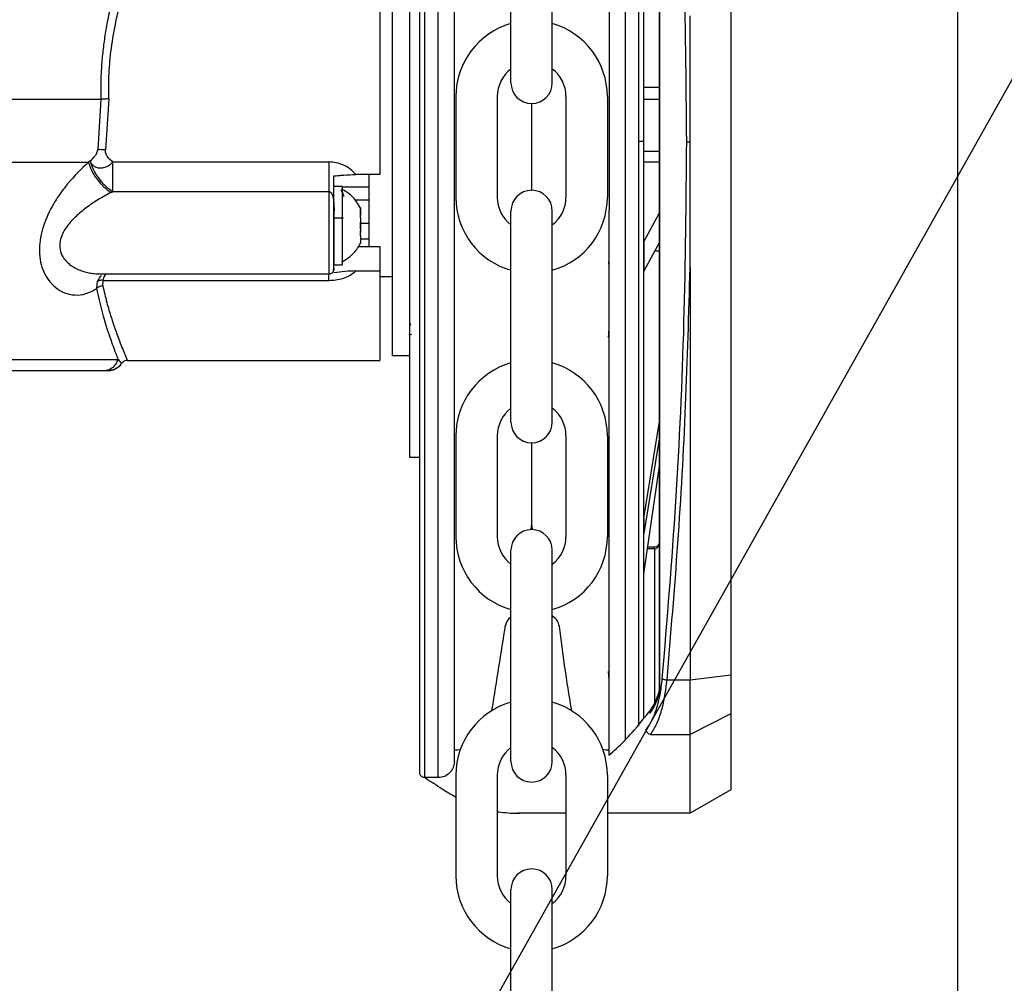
# Model space of a CAD drawing. Header units: inches. Extents: x 170 to 312, y 215 to 248.
# Tile 85 of 177: x 176.712 to 176.95, y 242.872 to 243.105. Entities that reach past the tile are written whole.
import ezdxf

# ---------------------------------------------------------------- set-up
doc = ezdxf.new("R2010")
doc.units = ezdxf.units.IN
doc.header["$LTSCALE"] = 0.25
doc.header["$MEASUREMENT"] = 0
doc.layers.add('ANNOTATIONS', color=1, linetype='Continuous')
doc.layers.add('STANDARD MOTOR LH', color=7, linetype='Continuous')
doc.styles.add('ROMANS', font='Romans', dxfattribs={"height": 0.09375})
doc.styles.get("Standard").update_dxf_attribs({"font": 'romans.shx'})
doc.dimstyles.get("Standard").update_dxf_attribs({"dimscale": 60, "dimtxt": 0.0833, "dimasz": 0.0833, "dimexe": 0.0833, "dimexo": 0.04, "dimgap": 0.09, "dimtad": 0, "dimtih": 1, "dimtoh": 1, "dimdec": 4, "dimzin": 1, "dimdsep": 46, "dimlunit": 4, "dimtxsty": 'Standard', "dimcen": 0.09, "dimclrt": 150, "dimadec": 4, "dimazin": 2, "dimtfac": 1, "dimtdec": 0, "dimtofl": 0, "dimtmove": 0, "dimatfit": 3, "dimfxl": 1, "dimtolj": 1, "dimtzin": 0, "dimlwd": -1, "dimlwe": -1, "dimarcsym": 1})

msp = doc.modelspace()

# ---------------------------------------------------------------- linework, layer by layer
at = {"layer": 'STANDARD MOTOR LH'}
for p, q in [((176.9385740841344, 243.3846744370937), (176.9385740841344, 240.1034244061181)), ((176.8097057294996, 243.0754928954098), (176.809708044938, 243.2292845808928)), ((176.8129045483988, 243.075492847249), (176.8129068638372, 243.2292845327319)), ((176.8581823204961, 243.2203908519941), (176.8581801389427, 243.0754921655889)), ((176.8613810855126, 243.2168118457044), (176.8613789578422, 243.0754921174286)), ((176.8664704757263, 242.9435799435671), (176.8664744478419, 243.2074062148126)), ((176.8665682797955, 242.9435799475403), (176.8665722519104, 243.2074062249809)), ((176.883698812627, 243.204439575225), (176.8836949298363, 242.9465461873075)), ((176.8305205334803, 243.0897344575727), (176.8305205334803, 243.1407706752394)), ((176.8405324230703, 243.0897344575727), (176.8405324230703, 243.1407706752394)), ((176.8664726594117, 243.088619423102), (176.8626094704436, 243.0886194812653)), ((176.8172120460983, 243.0864378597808), (176.8172120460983, 243.0620186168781)), ((176.8272239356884, 243.0864378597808), (176.8272239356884, 243.0620186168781)), ((176.8438290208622, 243.0864378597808), (176.8438290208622, 243.0620186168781)), ((176.8538409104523, 243.0864378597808), (176.8538409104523, 243.0620186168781)), ((176.7313208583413, 243.0857501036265), (176.7306049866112, 243.0736062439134)), ((176.733242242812, 243.0858246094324), (176.7324783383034, 243.0735405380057)), ((176.8355264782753, 243.0847285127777), (176.8355264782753, 243.0637279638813)), ((176.8664726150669, 243.0856740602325), (176.8626094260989, 243.0856741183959)), ((176.809703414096, 242.9217058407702), (176.8097057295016, 243.0754928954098)), ((176.8129022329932, 242.9217057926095), (176.8129045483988, 243.075492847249)), ((176.8581801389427, 243.0754921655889), (176.8581779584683, 242.9306667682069)), ((176.8613789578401, 243.0754921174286), (176.8613768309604, 242.9342263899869)), ((176.8626092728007, 243.0754921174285), (176.8613789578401, 243.0754921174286)), ((176.8626092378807, 243.0731727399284), (176.8664724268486, 243.073172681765)), ((176.7287856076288, 243.0708507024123), (176.728388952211, 243.0705427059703)), ((176.7342382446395, 243.0705737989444), (176.7864961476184, 243.0705737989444)), ((176.8626091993, 243.0706102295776), (176.866472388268, 243.0706101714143)), ((176.7987992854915, 243.0675536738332), (176.793024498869, 243.0675542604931)), ((176.7337995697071, 243.0632035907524), (176.7342383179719, 243.0634259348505)), ((176.7342383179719, 243.0634259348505), (176.7864961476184, 243.0634253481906)), ((176.789694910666, 243.0646684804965), (176.7877265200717, 243.0646684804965)), ((176.789694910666, 243.0646684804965), (176.789694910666, 243.0457211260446)), ((176.7961663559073, 243.064469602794), (176.789694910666, 243.0644701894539)), ((176.7961663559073, 243.0613732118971), (176.7927231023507, 243.0613732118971)), ((176.7877263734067, 243.0585455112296), (176.7877263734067, 243.0457211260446)), ((176.789694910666, 243.0587743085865), (176.7897719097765, 243.0587743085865)), ((176.7941240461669, 243.057725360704), (176.7941240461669, 243.0594624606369)), ((176.7941240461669, 243.0576449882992), (176.7941240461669, 243.0576590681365)), ((176.8305205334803, 243.0076858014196), (176.8305205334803, 243.0587220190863)), ((176.8405324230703, 243.0076858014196), (176.8405324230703, 243.0587220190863)), ((176.8626807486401, 243.0513021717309), (176.8664722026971, 243.058284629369)), ((176.7877263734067, 243.0570407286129), (176.7900147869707, 243.0570407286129)), ((176.7940753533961, 243.0575945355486), (176.7941240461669, 243.0575945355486)), ((176.7941240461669, 243.0569486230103), (176.7941240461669, 243.0564869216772)), ((176.7941240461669, 243.0544353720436), (176.7941240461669, 243.0559536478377)), ((176.7961663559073, 243.0556984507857), (176.7941240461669, 243.0556984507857)), ((176.7941240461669, 243.0529200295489), (176.7940608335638, 243.0529200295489)), ((176.7941240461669, 243.0534403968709), (176.7941240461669, 243.0539026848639)), ((176.7941240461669, 243.0529200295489), (176.7941240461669, 243.0509271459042)), ((176.7941240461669, 243.0527950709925), (176.7940784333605, 243.0527950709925)), ((176.7941240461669, 243.0520077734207), (176.7961663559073, 243.0520077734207)), ((176.8626807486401, 243.0513021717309), (176.862680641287, 243.0441718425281)), ((176.8664720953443, 243.0511543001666), (176.862680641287, 243.0441718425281)), ((176.7936120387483, 243.0501680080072), (176.7987991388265, 243.0501680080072)), ((176.8653398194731, 243.049069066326), (176.8664720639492, 243.0490690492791)), ((176.7877263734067, 243.0457211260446), (176.789694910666, 243.0457211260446)), ((176.731203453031, 243.0435070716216), (176.7864960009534, 243.0435070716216)), ((176.7875694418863, 243.044476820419), (176.7876389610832, 243.044689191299)), ((176.7876389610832, 243.044689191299), (176.7877263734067, 243.0449555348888)), ((176.793024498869, 243.0442398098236), (176.7987991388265, 243.0442398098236)), ((176.8738538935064, 243.0450699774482), (176.8738523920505, 242.9453439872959)), ((176.7303573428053, 243.0399765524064), (176.7305570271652, 243.0417183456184)), ((176.7317884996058, 243.0406881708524), (176.731864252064, 243.0419459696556)), ((176.731864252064, 243.0419459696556), (176.7864960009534, 243.0419453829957)), ((176.7987991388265, 243.0428916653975), (176.8018257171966, 243.0428916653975)), ((176.8060087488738, 243.0317867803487), (176.8061957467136, 243.031100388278)), ((176.8060087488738, 243.028742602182), (176.8060087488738, 243.0289684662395)), ((176.8065351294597, 243.028742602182), (176.8060087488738, 243.0289684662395)), ((176.806013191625, 243.0287420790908), (176.806013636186, 242.9992145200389)), ((176.7355441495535, 243.0228519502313), (176.7363492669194, 243.0218434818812)), ((176.7377702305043, 243.0225920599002), (176.7987989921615, 243.0225914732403)), ((176.8018255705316, 243.0238216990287), (176.8060087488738, 243.0238216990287)), ((176.7318450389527, 243.0201316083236), (176.7330083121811, 243.0201316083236)), ((176.7324118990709, 243.0201750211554), (176.7330843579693, 243.0201310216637)), ((176.7330072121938, 243.020166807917), (176.7337219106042, 243.0201955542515)), ((176.7331014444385, 243.0201316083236), (176.733016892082, 243.0201316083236)), ((176.8626797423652, 242.9844661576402), (176.8664714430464, 243.0078289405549)), ((176.8060135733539, 243.0033888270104), (176.8060136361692, 242.9992167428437)), ((176.8172120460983, 243.0043892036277), (176.8172120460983, 242.979969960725)), ((176.8272239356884, 243.0043892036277), (176.8272239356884, 242.979969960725)), ((176.8438290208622, 243.0043892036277), (176.8438290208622, 242.979969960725)), ((176.8538409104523, 243.0043892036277), (176.8538409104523, 242.979969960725)), ((176.8664713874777, 243.0041380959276), (176.8626796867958, 242.9807753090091)), ((176.8355264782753, 243.0026798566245), (176.8355264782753, 242.9827688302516)), ((176.806013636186, 242.9992145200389), (176.8084742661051, 242.9992145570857)), ((176.8626795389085, 242.9709532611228), (176.8664712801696, 242.9970107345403)), ((176.8626797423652, 242.9844661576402), (176.8626796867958, 242.9807753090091)), ((176.8305205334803, 242.9256371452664), (176.8305205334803, 242.9766733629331)), ((176.8405324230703, 242.9256371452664), (176.8405324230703, 242.9766733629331)), ((176.8652406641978, 242.9770193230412), (176.8635622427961, 242.9770193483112)), ((176.8636293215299, 242.9774803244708), (176.8652406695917, 242.9774803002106)), ((176.865240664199, 242.9770193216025), (176.8652400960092, 242.9392800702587)), ((176.8652406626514, 242.9770193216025), (176.865240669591, 242.9774802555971)), ((176.8301903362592, 242.9603109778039), (176.8305281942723, 242.9606117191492)), ((176.8405324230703, 242.9609043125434), (176.8411579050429, 242.9603475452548)), ((176.8291703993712, 242.9582898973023), (176.8292050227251, 242.9585084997)), ((176.8421432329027, 242.9585450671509), (176.8421778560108, 242.9583264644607)), ((176.8738523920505, 242.9453439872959), (176.8836949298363, 242.9465461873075)), ((176.8836949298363, 242.9465461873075), (176.8836947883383, 242.9371480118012)), ((176.8664215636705, 242.9429127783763), (176.8664704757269, 242.9435799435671)), ((176.8664704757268, 242.9435799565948), (176.8665682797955, 242.9435799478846)), ((176.8682719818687, 242.9453441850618), (176.8738523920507, 242.9453439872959)), ((176.873852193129, 242.9321317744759), (176.8738523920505, 242.9453439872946)), ((176.8664704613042, 242.9426220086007), (176.8663667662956, 242.9421287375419)), ((176.866369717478, 242.9425423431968), (176.866421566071, 242.9429127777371)), ((176.8836947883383, 242.9371480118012), (176.8738521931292, 242.932131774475)), ((176.8836947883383, 242.9371480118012), (176.883694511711, 242.9187751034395)), ((176.8642959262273, 242.9321318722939), (176.8738521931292, 242.9321317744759)), ((176.8738519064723, 242.9130926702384), (176.8738521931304, 242.932131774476)), ((176.8168393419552, 242.9284198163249), (176.8172350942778, 242.9284286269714)), ((176.8538178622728, 242.9284286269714), (176.8542409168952, 242.9284286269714)), ((176.8172120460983, 242.9223405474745), (176.8172120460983, 242.8979213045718)), ((176.8272239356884, 242.9223405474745), (176.8272239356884, 242.8979213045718)), ((176.8438290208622, 242.9223405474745), (176.8438290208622, 242.8979213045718)), ((176.8538409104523, 242.9223405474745), (176.8538409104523, 242.8979213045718)), ((176.8129022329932, 242.9217057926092), (176.809703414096, 242.92170584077)), ((176.883694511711, 242.9187751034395), (176.8738519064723, 242.9130926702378)), ((176.8438290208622, 242.913093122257), (176.8321552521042, 242.9130932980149)), ((176.8738519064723, 242.9130926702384), (176.8538409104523, 242.91309297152)), ((176.8305205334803, 242.8435884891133), (176.8305205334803, 242.89462470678)), ((176.8405324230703, 242.8435884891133), (176.8405324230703, 242.89462470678))]:
    msp.add_line(p, q, dxfattribs=at)
at = {"layer": 'STANDARD MOTOR LH', "flags": 128}
for points in [[(176.8018263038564, 243.1517745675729), (176.8018263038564, 243.131701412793), (176.8018261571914, 243.1260025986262), (176.8018261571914, 243.1061470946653), (176.8018260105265, 243.0989077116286), (176.8018260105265, 243.0840787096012), (176.8018258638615, 243.0766891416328), (176.8018258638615, 243.0558099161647), (176.8018257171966, 243.0495942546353), (176.8018257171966, 243.0255464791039), (176.8018255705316, 243.0242546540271), (176.8018255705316, 243.0238216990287)], [(176.5583896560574, 243.0857512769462), (176.5919696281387, 243.0857512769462), (176.6003554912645, 243.0857506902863), (176.7022400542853, 243.0857506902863), (176.7103437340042, 243.0857501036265), (176.7313208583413, 243.0857501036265)], [(176.5583507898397, 243.0705438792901), (176.5826531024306, 243.0705438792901), (176.5902854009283, 243.0705432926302), (176.6631060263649, 243.0705432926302), (176.6725038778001, 243.0705427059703), (176.728388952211, 243.0705427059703)], [(176.7961665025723, 243.0673624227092), (176.7961663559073, 243.0653448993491), (176.7961663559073, 243.0501685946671)], [(176.7864961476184, 243.0634253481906), (176.7864961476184, 243.0541602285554), (176.7864960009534, 243.0508743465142), (176.7864960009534, 243.0435070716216)], [(176.7987991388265, 243.0501680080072), (176.7987991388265, 243.027016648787), (176.7987989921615, 243.0246729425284), (176.7987989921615, 243.0225914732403)], [(176.5607980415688, 243.0228525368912), (176.5872270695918, 243.0228525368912), (176.5937753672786, 243.0228519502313), (176.6763917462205, 243.0228519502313), (176.6845453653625, 243.0228513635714), (176.7276990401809, 243.0228513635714), (176.7311389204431, 243.0228519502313), (176.735544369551, 243.0228519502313)], [(176.8259302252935, 242.9379395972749), (176.825992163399, 242.938313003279)], [(176.8450607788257, 242.938313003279), (176.8451275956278, 242.9379366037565)], [(176.8172350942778, 242.9284286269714), (176.8176320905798, 242.9284388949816), (176.818299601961, 242.9285577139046)], [(176.8527521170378, 242.9285611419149), (176.8534404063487, 242.9284379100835), (176.8538178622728, 242.9284286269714)]]:
    msp.add_lwpolyline(points, dxfattribs=at)
at = {"layer": 'STANDARD MOTOR LH'}
for centre, radius, start, end in [((176.8355264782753, 243.0864378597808), 0.01831443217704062, 105.8627163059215, 180), ((176.8355264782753, 243.0864378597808), 0.01831443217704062, 0, 74.13728369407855), ((176.8355264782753, 243.0864378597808), 0.008302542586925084, 127.0808355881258, 180), ((176.8355264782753, 243.0864378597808), 0.008302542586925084, 0, 52.91916441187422), ((176.8355264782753, 243.0897344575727), 0.005005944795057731, 180, 0), ((176.8355264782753, 243.0587220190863), 0.005005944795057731, 0, 180), ((176.8355264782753, 243.0620186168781), 0.01831443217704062, 180, 254.1372836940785), ((176.8355264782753, 243.0620186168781), 0.008302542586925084, 180, 232.9191644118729), ((176.8355264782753, 243.0620186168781), 0.01831443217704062, 285.8627163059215, 0), ((176.8355264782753, 243.0620186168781), 0.008302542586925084, 307.0808355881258, 0), ((176.8355264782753, 243.0043892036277), 0.01831443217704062, 105.8627163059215, 180), ((176.8355264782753, 243.0043892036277), 0.01831443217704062, 0, 74.13728369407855), ((176.8355264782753, 243.0043892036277), 0.008302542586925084, 127.0808355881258, 180), ((176.8355264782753, 243.0043892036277), 0.008302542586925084, 0, 52.91916441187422), ((176.8355264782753, 243.0076858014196), 0.005005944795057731, 180, 0), ((176.8355264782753, 242.9766733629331), 0.005005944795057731, 0, 180), ((176.8324740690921, 242.982768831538), 0.003052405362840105, 339.0051702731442, 0), ((176.8385788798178, 242.982768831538), 0.003052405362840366, 180, 200.994823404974), ((176.8355264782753, 242.979969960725), 0.01831443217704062, 180, 254.1372836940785), ((176.8355264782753, 242.979969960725), 0.008302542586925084, 180, 232.9191644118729), ((176.8355264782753, 242.979969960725), 0.01831443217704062, 285.8627163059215, 0), ((176.8355264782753, 242.979969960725), 0.008302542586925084, 307.0808355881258, 0), ((176.8322198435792, 242.9580310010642), 0.003052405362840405, 131.673650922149, 171.0000000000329), ((176.8391284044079, 242.9580675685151), 0.003052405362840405, 8.999999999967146, 48.32634907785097), ((165.6039290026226, 244.735479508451), 11.36505649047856, 350.9015769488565, 351.0053170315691), ((177.3474078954, 243.0208900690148), 0.5090889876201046, 187.0591103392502, 189.3349382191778), ((176.8355264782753, 242.9223405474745), 0.01831443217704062, 105.8627163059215, 180), ((176.8355264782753, 242.9223405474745), 0.01831443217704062, 0, 74.13728369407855), ((176.8355264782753, 242.9223405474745), 0.008302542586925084, 127.0808355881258, 180), ((176.8355264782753, 242.9223405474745), 0.008302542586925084, 0, 52.91916441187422), ((176.8355264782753, 242.9256371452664), 0.005005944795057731, 180, 0), ((176.8355264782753, 242.89462470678), 0.005005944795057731, 0, 180), ((176.8355264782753, 242.8979213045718), 0.01831443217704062, 180, 254.1372836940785), ((176.8355264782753, 242.8979213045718), 0.008302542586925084, 180, 232.9191644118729), ((176.8355264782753, 242.8979213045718), 0.01831443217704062, 285.8627163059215, 0), ((176.8355264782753, 242.8979213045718), 0.008302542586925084, 307.0808355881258, 0)]:
    msp.add_arc(centre, radius, start, end, dxfattribs=at)
for points, knots in [([(176.8084754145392, 243.0754929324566), (176.8084755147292, 243.0821475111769), (176.8084757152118, 243.0954634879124), (176.8084760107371, 243.115092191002), (176.8084762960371, 243.1340417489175), (176.8084765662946, 243.1519922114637), (176.8084768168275, 243.1686325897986), (176.8084770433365, 243.1836773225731), (176.8084772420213, 243.1968740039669), (176.808477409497, 243.2079977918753), (176.8084775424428, 243.2168281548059), (176.8084776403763, 243.2233329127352), (176.808477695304, 243.2269816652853), (176.8084777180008, 243.2284884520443), (176.8084777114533, 243.228054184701), (176.8084777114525, 243.22805413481)], [0, 0, 0, 0, 0.0833060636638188, 0.1666974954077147, 0.2499975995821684, 0.3333024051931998, 0.4166951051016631, 0.4999952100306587, 0.5833002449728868, 0.6666928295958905, 0.7499928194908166, 0.8332978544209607, 0.9166904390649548, 0.999990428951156, 1, 1, 1, 1]), ([(176.8168415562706, 243.075492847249), (176.8168416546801, 243.082029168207), (176.8168418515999, 243.0951085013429), (176.8168421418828, 243.1143890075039), (176.8168424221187, 243.1330022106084), (176.8168426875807, 243.1506341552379), (176.8168429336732, 243.1669796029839), (176.8168431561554, 243.181756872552), (176.8168433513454, 243.1947214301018), (176.8168435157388, 243.20564049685), (176.8168436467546, 243.2143426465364), (176.8168437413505, 243.2206258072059), (176.8168438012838, 243.2246066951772), (176.8168438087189, 243.2251006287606), (176.8168438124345, 243.2253474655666)], [0, 0, 0, 0, 0.08330446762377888, 0.166694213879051, 0.2499999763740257, 0.3333008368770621, 0.4166943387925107, 0.4999999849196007, 0.5833008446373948, 0.6666942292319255, 0.7499999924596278, 0.8333009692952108, 0.9166943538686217, 1, 1, 1, 1]), ([(176.8542453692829, 243.2241544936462), (176.8542453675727, 243.2240408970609), (176.8542453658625, 243.2239273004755), (176.8542453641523, 243.2238137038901), (176.8542453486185, 243.2227819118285), (176.8542453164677, 243.2206463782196), (176.8542452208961, 243.2142984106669), (176.8542450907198, 243.2056520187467), (176.8542449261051, 243.1947182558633), (176.8542447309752, 243.1817576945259), (176.8542445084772, 243.1669793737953), (176.8542442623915, 243.150634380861), (176.8542439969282, 243.1330023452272), (176.8542437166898, 243.1143889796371), (176.8542434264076, 243.0951085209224), (176.8542432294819, 243.082028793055), (176.8542431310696, 243.0754922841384)], [-0.009409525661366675, -0.009409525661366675, -0.009409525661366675, -0.009409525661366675, 0, 0, 0, 0.08546624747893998, 0.1768922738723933, 0.268313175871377, 0.3598353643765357, 0.4512615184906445, 0.5426821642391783, 0.6342044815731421, 0.7256307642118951, 0.8170515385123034, 0.9085726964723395, 1, 1, 1, 1]), ([(176.8626113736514, 243.2150304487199), (176.862611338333, 243.212684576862), (176.8626112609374, 243.2075439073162), (176.8626110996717, 243.19683258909), (176.8626109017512, 243.1836866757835), (176.8626106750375, 243.1686283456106), (176.8626104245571, 243.1519914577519), (176.8626101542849, 243.1340400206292), (176.8626098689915, 243.1150908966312), (176.8626095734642, 243.0954620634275), (176.8626093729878, 243.0821465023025), (176.8626092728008, 243.0754921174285)], [0, 0, 0, 0, 0.09501659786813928, 0.2082163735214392, 0.3212904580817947, 0.4343712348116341, 0.5475710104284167, 0.6606452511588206, 0.7737261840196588, 0.886920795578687, 1, 1, 1, 1]), ([(176.8730405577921, 243.0754940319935), (176.8729090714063, 243.0900487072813), (176.8726460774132, 243.119160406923), (176.8706694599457, 243.1626269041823), (176.868318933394, 243.1911277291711), (176.8671433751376, 243.2053817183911)], [0, 0, 0, 0, 0.3332416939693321, 0.6665371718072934, 1, 1, 1, 1]), ([(176.7987997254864, 243.1478609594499), (176.7987997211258, 243.1460885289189), (176.7987997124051, 243.1425438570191), (176.7987997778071, 243.1347864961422), (176.7987995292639, 243.1255606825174), (176.7987995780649, 243.1149953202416), (176.7987996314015, 243.1035001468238), (176.7987993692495, 243.0914755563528), (176.7987994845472, 243.079274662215), (176.7987993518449, 243.0714607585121), (176.7987992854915, 243.0675536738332)], [0, 0, 0, 0, 0.1250053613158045, 0.2499973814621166, 0.3750018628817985, 0.5000021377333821, 0.624998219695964, 0.7500007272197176, 0.874996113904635, 1, 1, 1, 1]), ([(176.8060093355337, 243.143808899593), (176.8060093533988, 243.1398155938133), (176.8060093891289, 243.1318289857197), (176.8060091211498, 243.117904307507), (176.8060092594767, 243.1031200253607), (176.806008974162, 243.0877979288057), (176.8060090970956, 243.0724758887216), (176.8060088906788, 243.0576910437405), (176.8060087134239, 243.0437669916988), (176.8060087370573, 243.0357801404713), (176.8060087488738, 243.0317867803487)], [0, 0, 0, 0, 0.124998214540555, 0.2499963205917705, 0.3749989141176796, 0.4999955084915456, 0.6249968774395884, 0.7499994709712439, 0.8750017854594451, 1, 1, 1, 1]), ([(176.7418862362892, 243.131946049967), (176.7411642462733, 243.130311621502), (176.7397710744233, 243.1271577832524), (176.737836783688, 243.1221884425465), (176.7362157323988, 243.1175010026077), (176.7348757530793, 243.1130570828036), (176.7337755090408, 243.1088003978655), (176.7329010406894, 243.1046911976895), (176.7322356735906, 243.1007571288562), (176.7317585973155, 243.0970180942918), (176.7314434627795, 243.0932692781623), (176.731278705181, 243.0895099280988), (176.7313068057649, 243.0870035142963), (176.7313208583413, 243.0857501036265)], [0, 0, 0, 0, 0.1290318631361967, 0.2489834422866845, 0.3596689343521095, 0.4517581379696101, 0.5420012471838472, 0.6309113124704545, 0.7060594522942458, 0.7802100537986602, 0.8536768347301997, 0.926826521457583, 1, 1, 1, 1]), ([(176.733242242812, 243.0858246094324), (176.7332331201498, 243.087623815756), (176.7332138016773, 243.0914338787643), (176.7337369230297, 243.0974942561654), (176.7346251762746, 243.1030364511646), (176.7357295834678, 243.1079205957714), (176.7368478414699, 243.112028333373), (176.7382175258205, 243.1163267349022), (176.7398336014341, 243.120731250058), (176.7418067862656, 243.125537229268), (176.743247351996, 243.1286172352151), (176.7440532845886, 243.1303403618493)], [0, 0, 0, 0, 0.1082425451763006, 0.2292182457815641, 0.3670312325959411, 0.4518303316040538, 0.5421950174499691, 0.6382021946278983, 0.746058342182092, 0.8579309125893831, 1, 1, 1, 1]), ([(176.8739054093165, 243.0754903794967), (176.8739052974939, 243.0763105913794), (176.8739047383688, 243.0804117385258), (176.8738948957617, 243.0875348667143), (176.8738674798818, 243.096858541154), (176.8738590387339, 243.1028978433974), (176.8738548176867, 243.1059178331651)], [0, 0, 0, 0, 0.08083862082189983, 0.4042017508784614, 0.7020674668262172, 0.9999999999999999, 0.9999999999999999, 0.9999999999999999, 0.9999999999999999]), ([(176.733242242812, 243.0858246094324), (176.7330607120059, 243.0858199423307), (176.7326929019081, 243.0858104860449), (176.7321685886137, 243.08579213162), (176.7316906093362, 243.0857715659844), (176.7314431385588, 243.0857572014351), (176.7313208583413, 243.0857501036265)], [0, 0, 0, 0, 0.2467304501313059, 0.4999148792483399, 0.7528980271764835, 0.9999999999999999, 0.9999999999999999, 0.9999999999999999, 0.9999999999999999]), ([(176.8084731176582, 242.9229361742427), (176.8084731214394, 242.9231872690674), (176.8084731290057, 242.9236897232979), (176.8084731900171, 242.9277419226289), (176.8084732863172, 242.9341379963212), (176.8084734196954, 242.9429967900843), (176.8084735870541, 242.9541125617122), (176.8084737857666, 242.9673108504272), (176.8084740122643, 242.9823546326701), (176.8084742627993, 242.9989949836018), (176.808474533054, 243.0169451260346), (176.8084748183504, 243.0358943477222), (176.8084751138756, 243.0555229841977), (176.8084753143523, 243.0688385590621), (176.8084754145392, 243.0754929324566)], [0, 0, 0, 0, 0.08330560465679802, 0.1666989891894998, 0.2500000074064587, 0.3333056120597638, 0.416698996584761, 0.5000000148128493, 0.5833056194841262, 0.6666990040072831, 0.7500000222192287, 0.8333056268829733, 0.9166955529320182, 1, 1, 1, 1]), ([(176.816839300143, 242.9256428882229), (176.8168393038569, 242.925889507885), (176.816839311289, 242.9263830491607), (176.8168393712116, 242.9303629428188), (176.8168394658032, 242.9366455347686), (176.8168395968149, 242.9453471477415), (176.8168397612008, 242.9562654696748), (176.8168399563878, 242.9692296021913), (176.8168401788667, 242.9840064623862), (176.8168404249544, 243.0003514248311), (176.8168406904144, 243.0179831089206), (176.8168409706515, 243.0365962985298), (176.8168412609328, 243.0558766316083), (176.8168414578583, 243.0689563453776), (176.8168415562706, 243.075492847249)], [0, 0, 0, 0, 0.08329208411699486, 0.1666861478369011, 0.2499928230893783, 0.3332944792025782, 0.4166886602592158, 0.4999952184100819, 0.5832968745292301, 0.6666910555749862, 0.7499976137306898, 0.8332992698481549, 0.9166923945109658, 1, 1, 1, 1]), ([(176.8542431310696, 243.0754922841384), (176.8542430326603, 243.0689559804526), (176.8542428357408, 243.0558766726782), (176.8542425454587, 243.0365962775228), (176.8542422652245, 243.0179832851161), (176.8542419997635, 243.0003515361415), (176.8542417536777, 242.9840066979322), (176.8542415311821, 242.9692287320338), (176.854241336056, 242.9562686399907), (176.8542411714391, 242.9453349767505), (176.8542410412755, 242.9366896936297), (176.8542409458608, 242.9303524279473), (176.8542409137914, 242.9282224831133), (176.8542408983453, 242.9271966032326), (176.8542408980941, 242.9271799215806), (176.8542408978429, 242.9271632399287), (176.8542408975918, 242.9271465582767)], [0, 0, 0, 0, 0.09147262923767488, 0.1830390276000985, 0.2745133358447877, 0.3659820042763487, 0.4575523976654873, 0.549026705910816, 0.6404955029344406, 0.7320658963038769, 0.8235400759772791, 0.9150087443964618, 1, 1, 1, 1.001382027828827, 1.001382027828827, 1.001382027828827, 1.001382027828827]), ([(176.8626092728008, 243.0754921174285), (176.8626091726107, 243.0688375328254), (176.8626089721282, 243.0555215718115), (176.8626086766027, 243.0358929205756), (176.8626083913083, 243.0169438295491), (176.8626081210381, 242.9989926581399), (176.8626078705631, 242.9823562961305), (176.8626076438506, 242.967298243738), (176.862607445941, 242.9541532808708), (176.8626072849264, 242.9434588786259), (176.8626072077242, 242.9383312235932), (176.8626071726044, 242.935998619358)], [0, 0, 0, 0, 0.1131436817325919, 0.2264028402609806, 0.3395379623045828, 0.4526797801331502, 0.5659406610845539, 0.6790759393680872, 0.7922177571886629, 0.9054784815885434, 1, 1, 1, 1]), ([(176.8671394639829, 242.9456043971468), (176.8683154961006, 242.9598587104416), (176.8706669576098, 242.9883600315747), (176.872644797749, 243.0318272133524), (176.8729086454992, 243.0609392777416), (176.8730405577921, 243.0754940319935)], [0, 0, 0, 0, 0.3334667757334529, 0.6667626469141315, 0.9999999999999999, 0.9999999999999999, 0.9999999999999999, 0.9999999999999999]), ([(176.8730405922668, 243.0754904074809), (176.8730830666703, 243.0754904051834), (176.8731698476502, 243.0754904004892), (176.87337384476, 243.0754903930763), (176.8736211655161, 243.0754903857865), (176.8738111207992, 243.0754903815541), (176.8739054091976, 243.0754903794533)], [0, 0, 0, 0, 0.2412812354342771, 0.4929703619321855, 0.7483249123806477, 1, 1, 1, 1]), ([(176.8738539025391, 243.0450720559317), (176.873854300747, 243.0458913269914), (176.8738562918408, 243.0499877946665), (176.8738888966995, 243.0601250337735), (176.8738989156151, 243.0694482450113), (176.8739054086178, 243.0754903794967)], [0, 0, 0, 0, 0.08086409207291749, 0.4043315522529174, 1, 1, 1, 1]), ([(176.7287856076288, 243.0708507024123), (176.7291859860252, 243.0712108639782), (176.7297885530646, 243.0717529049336), (176.7303239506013, 243.0726615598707), (176.7305307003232, 243.0732121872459), (176.730580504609, 243.0734763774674), (176.7306049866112, 243.0736062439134)], [0, 0, 0, 0, 0.5138927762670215, 0.773405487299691, 0.8886142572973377, 0.9999999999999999, 0.9999999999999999, 0.9999999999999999, 0.9999999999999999]), ([(176.7306049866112, 243.0736062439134), (176.730725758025, 243.0736176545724), (176.7309704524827, 243.0736407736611), (176.7314355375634, 243.0736380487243), (176.7319452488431, 243.0736065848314), (176.7323020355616, 243.073562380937), (176.7324783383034, 243.0735405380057)], [0, 0, 0, 0, 0.2464853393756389, 0.4994029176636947, 0.7526347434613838, 1, 1, 1, 1]), ([(176.734238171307, 243.0705737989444), (176.7337614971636, 243.0709744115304), (176.7330402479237, 243.07158057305), (176.7325530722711, 243.0725496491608), (176.7324424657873, 243.073131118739), (176.7324665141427, 243.0734055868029), (176.7324783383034, 243.0735405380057)], [0, 0, 0, 0, 0.5093131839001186, 0.7706349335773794, 0.8872251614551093, 1, 1, 1, 1]), ([(176.728388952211, 243.0705427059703), (176.726647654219, 243.0688801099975), (176.7241488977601, 243.0664942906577), (176.721263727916, 243.0626484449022), (176.7190414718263, 243.059108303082), (176.7173761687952, 243.0553467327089), (176.7165596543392, 243.0516445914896), (176.7163919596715, 243.0489134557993), (176.7166935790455, 243.0463072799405), (176.7174899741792, 243.0439004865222), (176.7187387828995, 243.0417937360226), (176.7204402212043, 243.0400517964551), (176.7225678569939, 243.0388097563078), (176.725041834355, 243.0382776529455), (176.7277041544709, 243.0385488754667), (176.7294721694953, 243.0395002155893), (176.7303574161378, 243.0399765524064)], [0, 0, 0, 0, 0.1391143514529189, 0.1996286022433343, 0.2565761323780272, 0.3588567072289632, 0.4090681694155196, 0.4578746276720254, 0.510806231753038, 0.5649479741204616, 0.6229403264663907, 0.6865974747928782, 0.7576487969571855, 0.8354375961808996, 0.9176034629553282, 1, 1, 1, 1]), ([(176.728388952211, 243.0705427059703), (176.7285834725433, 243.0698959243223), (176.7289836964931, 243.0685651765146), (176.7302913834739, 243.0664552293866), (176.7319579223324, 243.0645335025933), (176.7331977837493, 243.0636381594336), (176.7337995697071, 243.0632035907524)], [0, 0, 0, 0, 0.2433159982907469, 0.5006206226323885, 0.7576184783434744, 1, 1, 1, 1]), ([(176.7287856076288, 243.0708507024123), (176.7288094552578, 243.0707622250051), (176.7288737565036, 243.0705236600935), (176.7290981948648, 243.0700940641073), (176.7295157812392, 243.0696405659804), (176.7299589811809, 243.0693897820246), (176.7304472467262, 243.0692091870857), (176.7310388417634, 243.0691000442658), (176.7319199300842, 243.0691721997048), (176.7327855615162, 243.069469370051), (176.7335827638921, 243.0699180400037), (176.7340189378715, 243.0703544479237), (176.734238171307, 243.0705737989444)], [0, 0, 0, 0, 0.04654761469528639, 0.1255080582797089, 0.2503904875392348, 0.3617497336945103, 0.3752916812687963, 0.5003410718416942, 0.6380593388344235, 0.750408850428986, 0.8745483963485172, 1, 1, 1, 1]), ([(176.7287936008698, 243.070857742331), (176.7289823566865, 243.0701971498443), (176.7293712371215, 243.0688361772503), (176.7306825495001, 243.06668831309), (176.7323688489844, 243.0647441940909), (176.733627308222, 243.0638567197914), (176.734238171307, 243.0634259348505)], [0, 0, 0, 0, 0.24268176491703, 0.4999803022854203, 0.7572876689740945, 1, 1, 1, 1]), ([(176.734238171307, 243.0634259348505), (176.7342381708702, 243.0639185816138), (176.7342381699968, 243.0649036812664), (176.734238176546, 243.0667289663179), (176.734238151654, 243.068667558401), (176.7342382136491, 243.0699384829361), (176.7342382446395, 243.0705737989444)], [0, 0, 0, 0, 0.250044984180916, 0.4999915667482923, 0.7500533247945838, 1, 1, 1, 1]), ([(176.793024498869, 243.0675542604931), (176.7925857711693, 243.0680128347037), (176.7917108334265, 243.0689273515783), (176.7900620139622, 243.0698635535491), (176.7883054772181, 243.0704675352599), (176.7870997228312, 243.070538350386), (176.7864961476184, 243.0705737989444)], [0, 0, 0, 0, 0.2597503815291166, 0.5180101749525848, 0.7587260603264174, 1, 1, 1, 1]), ([(176.7864961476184, 243.0705737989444), (176.7864961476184, 243.0699382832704), (176.7864961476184, 243.0686673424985), (176.7864961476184, 243.0667286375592), (176.7864961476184, 243.064903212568), (176.7864961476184, 243.0639179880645), (176.7864961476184, 243.0634253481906)], [0, 0, 0, 0, 0.2500044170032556, 0.4999732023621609, 0.749972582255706, 1, 1, 1, 1]), ([(176.7877263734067, 243.0584745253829), (176.7877263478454, 243.0596751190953), (176.7877263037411, 243.0617466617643), (176.7877265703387, 243.0644075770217), (176.7877265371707, 243.0662609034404), (176.7877265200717, 243.0672163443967)], [0, 0, 0, 0, 0.4004220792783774, 0.6909010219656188, 1, 1, 1, 1]), ([(176.7877265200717, 243.0672169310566), (176.7881004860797, 243.0672471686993), (176.7888449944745, 243.0673073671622), (176.7896295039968, 243.0673820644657), (176.791008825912, 243.0675011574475), (176.7920399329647, 243.0675283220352), (176.793024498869, 243.0675542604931)], [0, 0, 0, 0, 0.2125853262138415, 0.4232244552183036, 0.4492584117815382, 1, 1, 1, 1]), ([(176.7337995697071, 243.0632035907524), (176.7327757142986, 243.0626531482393), (176.7307313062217, 243.0615540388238), (176.7278440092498, 243.0595986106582), (176.7253715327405, 243.0575573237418), (176.7234907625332, 243.0555334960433), (176.7221479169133, 243.0535294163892), (176.7213705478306, 243.0514376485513), (176.7213559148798, 243.0493387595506), (176.7219549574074, 243.0478635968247), (176.7226792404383, 243.0468547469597), (176.7233843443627, 243.0461218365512), (176.7242856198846, 243.0454205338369), (176.7254023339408, 243.0447687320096), (176.7265808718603, 243.0442712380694), (176.7278168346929, 243.0438981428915), (176.729112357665, 243.0436375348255), (176.730353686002, 243.0435064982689), (176.7311636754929, 243.0435141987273), (176.7314630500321, 243.0435170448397)], [0, 0, 0, 0, 0.1027754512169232, 0.2052193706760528, 0.2967677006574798, 0.3700383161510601, 0.4316755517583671, 0.4935504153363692, 0.5537972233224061, 0.6158798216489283, 0.6472448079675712, 0.6815443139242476, 0.7225222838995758, 0.7690680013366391, 0.8213040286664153, 0.8621826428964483, 0.9107440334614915, 0.967010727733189, 1, 1, 1, 1]), ([(176.7864961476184, 243.0634253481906), (176.7865428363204, 243.0634213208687), (176.7866393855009, 243.0634129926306), (176.7868369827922, 243.0633248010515), (176.7872028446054, 243.0629662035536), (176.7877611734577, 243.0613587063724), (176.7877417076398, 243.059745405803), (176.7877263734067, 243.0584745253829)], [0, 0, 0, 0, 0.02484032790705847, 0.05136817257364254, 0.1148328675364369, 0.3027080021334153, 1, 1, 1, 1]), ([(176.7894203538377, 243.063752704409), (176.7894729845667, 243.0636833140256), (176.7896696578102, 243.0634240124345), (176.7898696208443, 243.0629964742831), (176.7899966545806, 243.0625377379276), (176.7900089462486, 243.0623269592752), (176.7900147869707, 243.0622268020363)], [0, 0, 0, 0, 0.1680507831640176, 0.6279809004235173, 0.8232249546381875, 1, 1, 1, 1]), ([(176.7941793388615, 243.0593691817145), (176.7935316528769, 243.0604576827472), (176.7923750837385, 243.0624014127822), (176.7904338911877, 243.0635402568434), (176.7895797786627, 243.0640413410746)], [0, 0, 0, 0, 0.5600062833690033, 1, 1, 1, 1]), ([(176.7877263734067, 243.0449555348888), (176.7877263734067, 243.0451485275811), (176.7877263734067, 243.0455344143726), (176.7877263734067, 243.0466624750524), (176.7877263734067, 243.0481343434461), (176.7877263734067, 243.0499271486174), (176.7877263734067, 243.0519508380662), (176.7877263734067, 243.0541161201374), (176.7877263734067, 243.0563391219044), (176.7877263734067, 243.0577616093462), (176.7877263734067, 243.0584727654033)], [0, 0, 0, 0, 0.1250352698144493, 0.2500066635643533, 0.3750319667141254, 0.5000101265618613, 0.6249960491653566, 0.7499936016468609, 0.8750122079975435, 1, 1, 1, 1]), ([(176.7941240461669, 243.0577083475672), (176.7941063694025, 243.0576779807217), (176.7940709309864, 243.0576171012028), (176.7940512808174, 243.0574513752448), (176.7940603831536, 243.0572529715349), (176.7940898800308, 243.057079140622), (176.7941157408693, 243.0569803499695), (176.7941240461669, 243.0569486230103)], [0, 0, 0, 0, 0.2291828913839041, 0.4594663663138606, 0.6794001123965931, 0.8970382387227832, 0.9999999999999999, 0.9999999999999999, 0.9999999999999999, 0.9999999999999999]), ([(176.7940573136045, 243.0596196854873), (176.7940568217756, 243.0596207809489), (176.794055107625, 243.0596245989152), (176.7940552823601, 243.0596241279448), (176.7940554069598, 243.0596237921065)], [0, 0, 0, 0, 0.2869228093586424, 0.9999999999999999, 0.9999999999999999, 0.9999999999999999, 0.9999999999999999]), ([(176.7941240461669, 243.0594624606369), (176.7941240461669, 243.0593656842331), (176.7941240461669, 243.0591721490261), (176.7941240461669, 243.0584551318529), (176.7941240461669, 243.0578948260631), (176.7941240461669, 243.0577083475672)], [0, 0, 0, 0, 0.4002299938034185, 0.8003871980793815, 1, 1, 1, 1]), ([(176.7893512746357, 243.0570407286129), (176.7894404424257, 243.057015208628), (176.7895737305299, 243.0569770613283), (176.7896647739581, 243.0568596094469), (176.789694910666, 243.0568207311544)], [0, 0, 0, 0, 0.6689853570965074, 1, 1, 1, 1]), ([(176.7941240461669, 243.0569486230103), (176.7941240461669, 243.056489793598), (176.7941240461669, 243.0555719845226), (176.7941240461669, 243.0543351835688), (176.7941240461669, 243.0536638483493), (176.7941240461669, 243.0534403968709)], [0, 0, 0, 0, 0.4000966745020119, 0.8003243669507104, 1, 1, 1, 1]), ([(176.7941240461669, 243.0534403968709), (176.7941063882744, 243.0533686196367), (176.7940710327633, 243.0532249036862), (176.7940510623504, 243.0530123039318), (176.7940602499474, 243.052835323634), (176.7940897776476, 243.0527301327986), (176.7941157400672, 243.0526931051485), (176.7941240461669, 243.0526812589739)], [0, 0, 0, 0, 0.2290631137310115, 0.458641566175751, 0.6789921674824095, 0.8973006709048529, 1, 1, 1, 1]), ([(176.7895796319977, 243.0463482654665), (176.790657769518, 243.0470130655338), (176.7925829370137, 243.0482001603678), (176.7936915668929, 243.0501587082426), (176.7941793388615, 243.0510204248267)], [0, 0, 0, 0, 0.5600227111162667, 1, 1, 1, 1]), ([(176.7941240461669, 243.0509271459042), (176.7941064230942, 243.0508854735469), (176.7940711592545, 243.0508020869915), (176.7940560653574, 243.0507677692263), (176.7940554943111, 243.0507660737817), (176.7940554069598, 243.0507658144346)], [0, 0, 0, 0, 0.4583420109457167, 0.917144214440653, 1, 1, 1, 1]), ([(176.7941240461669, 243.0526812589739), (176.7941240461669, 243.0523193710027), (176.7941240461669, 243.051595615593), (176.7941240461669, 243.0510741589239), (176.7941240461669, 243.050963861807), (176.7941240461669, 243.0509271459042)], [0, 0, 0, 0, 0.4001761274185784, 0.8003295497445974, 0.9999999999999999, 0.9999999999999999, 0.9999999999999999, 0.9999999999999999]), ([(176.8541139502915, 243.0464678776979), (176.8541582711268, 243.0459154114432), (176.8542200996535, 243.0451447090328), (176.8542376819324, 243.0444440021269), (176.8542426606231, 243.044245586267)], [0, 0, 0, 0, 0.7168347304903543, 1, 1, 1, 1]), ([(176.731864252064, 243.0419459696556), (176.7319938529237, 243.0423670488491), (176.732201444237, 243.0430415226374), (176.7325281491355, 243.0433799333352), (176.7326508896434, 243.0435070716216)], [0, 0, 0, 0, 0.6243077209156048, 1, 1, 1, 1]), ([(176.7864895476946, 243.0435182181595), (176.7865251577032, 243.0435146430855), (176.786699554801, 243.0434971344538), (176.787019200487, 243.043602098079), (176.7873853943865, 243.0438460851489), (176.7876373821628, 243.0442143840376), (176.7877210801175, 243.0445312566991), (176.7877255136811, 243.044703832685), (176.7877263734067, 243.0447372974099)], [0, 0, 0, 0, 0.05545059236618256, 0.2715647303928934, 0.5017375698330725, 0.7317853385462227, 0.9479896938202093, 1, 1, 1, 1]), ([(176.7864960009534, 243.0419453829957), (176.787067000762, 243.0419687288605), (176.7882092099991, 243.0420154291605), (176.7899228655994, 243.0424271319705), (176.7916197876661, 243.0431170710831), (176.7925448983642, 243.0438564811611), (176.793024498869, 243.0442398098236)], [0, 0, 0, 0, 0.2283352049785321, 0.4567542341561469, 0.7183678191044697, 1, 1, 1, 1]), ([(176.7864960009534, 243.0419453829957), (176.7864960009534, 243.0423877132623), (176.7864960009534, 243.0430541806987), (176.7864960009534, 243.0433930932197), (176.7864960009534, 243.0435070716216)], [0, 0, 0, 0, 0.6636937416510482, 1, 1, 1, 1]), ([(176.7877263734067, 243.0449555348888), (176.7877263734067, 243.0447440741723), (176.7877263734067, 243.0444085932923), (176.7877263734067, 243.044414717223), (176.7877263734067, 243.0444169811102)], [0, 0, 0, 0, 0.6303212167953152, 1, 1, 1, 1]), ([(176.793024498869, 243.0442398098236), (176.7921385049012, 243.0441996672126), (176.7903543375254, 243.0441188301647), (176.7886063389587, 243.0439078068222), (176.7877263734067, 243.0438015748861)], [0, 0, 0, 0, 0.4965867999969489, 1, 1, 1, 1]), ([(176.868271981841, 242.9453441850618), (176.8692008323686, 242.9563413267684), (176.8710548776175, 242.9782923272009), (176.8729188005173, 243.0116134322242), (176.873542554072, 243.0339333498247), (176.8738538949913, 243.0450741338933)], [0, 0, 0, 0, 0.3345923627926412, 0.6678678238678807, 1, 1, 1, 1]), ([(176.731864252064, 243.0419459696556), (176.7317417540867, 243.0419615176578), (176.7314927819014, 243.0419931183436), (176.7311370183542, 243.0419621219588), (176.7308102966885, 243.0418759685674), (176.7306409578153, 243.0417705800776), (176.7305570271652, 243.0417183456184)], [0, 0, 0, 0, 0.2445408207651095, 0.49701932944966, 0.7507040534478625, 1, 1, 1, 1]), ([(176.7314612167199, 243.043122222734), (176.731362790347, 243.0430430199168), (176.7309736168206, 243.0427298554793), (176.7307352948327, 243.0421508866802), (176.7305572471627, 243.0417183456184)], [0, 0, 0, 0, 0.2529112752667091, 1, 1, 1, 1]), ([(176.7303573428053, 243.0399765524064), (176.7304414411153, 243.0400663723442), (176.730612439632, 243.0402490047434), (176.7309660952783, 243.0404647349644), (176.7313658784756, 243.040624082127), (176.7316490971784, 243.0406670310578), (176.7317884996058, 243.0406881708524)], [0, 0, 0, 0, 0.2458823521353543, 0.4999567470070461, 0.7538748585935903, 1, 1, 1, 1]), ([(176.735544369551, 243.0228519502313), (176.7354021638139, 243.0232112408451), (176.7351173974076, 243.0239307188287), (176.7345252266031, 243.0254922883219), (176.7338101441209, 243.0274630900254), (176.7328298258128, 243.0303917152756), (176.731604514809, 243.0343829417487), (176.7307729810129, 243.0381126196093), (176.7303574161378, 243.0399765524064)], [0, 0, 0, 0, 0.1266017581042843, 0.2535195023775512, 0.3992195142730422, 0.544867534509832, 0.7725443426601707, 0.9999999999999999, 0.9999999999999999, 0.9999999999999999, 0.9999999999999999]), ([(176.7317884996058, 243.0406881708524), (176.7321108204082, 243.0393033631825), (176.7327557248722, 243.0365326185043), (176.7338283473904, 243.0329579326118), (176.7348766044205, 243.0298419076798), (176.7358429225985, 243.0272461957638), (176.7366653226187, 243.0251879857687), (176.7372888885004, 243.0237009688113), (176.7376931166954, 243.0227654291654), (176.7377446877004, 243.0226494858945), (176.7377702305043, 243.0225920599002)], [0, 0, 0, 0, 0.1247332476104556, 0.2495682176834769, 0.3745140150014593, 0.4995224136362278, 0.6245990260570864, 0.7497118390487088, 0.8760338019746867, 1, 1, 1, 1]), ([(176.8060087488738, 243.0317867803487), (176.8060087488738, 243.0312135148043), (176.8060087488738, 243.0304098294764), (176.8060087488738, 243.0294644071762), (176.8060087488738, 243.02912712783), (176.8060087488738, 243.0289684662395)], [0, 0, 0, 0, 0.5685120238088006, 0.7970211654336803, 1, 1, 1, 1]), ([(176.8541118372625, 243.0281058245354), (176.85415653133, 243.0285408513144), (176.8542191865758, 243.0291507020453), (176.8542372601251, 243.0295561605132), (176.8542424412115, 243.0296723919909)], [0, 0, 0, 0, 0.7133332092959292, 1, 1, 1, 1]), ([(176.7318451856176, 243.0201316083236), (176.7322424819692, 243.0201673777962), (176.733057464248, 243.0202407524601), (176.7341668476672, 243.0208337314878), (176.7350672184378, 243.0217183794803), (176.735387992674, 243.0224804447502), (176.735544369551, 243.0228519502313)], [0, 0, 0, 0, 0.2437327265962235, 0.499974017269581, 0.756238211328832, 1, 1, 1, 1]), ([(176.7377702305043, 243.0225920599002), (176.7376363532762, 243.0225831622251), (176.7373622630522, 243.0225649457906), (176.7369703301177, 243.0224120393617), (176.7366135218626, 243.0221758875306), (176.7364370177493, 243.0219534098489), (176.7363493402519, 243.0218428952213)], [0, 0, 0, 0, 0.2402135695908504, 0.4917952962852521, 0.7475519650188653, 1, 1, 1, 1]), ([(176.5645423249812, 243.0201321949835), (176.5648252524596, 243.020132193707), (176.5653910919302, 243.020132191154), (176.5699164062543, 243.0201322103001), (176.576969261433, 243.0201321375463), (176.5865680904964, 243.0201324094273), (176.5983117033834, 243.020131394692), (176.6118083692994, 243.0201316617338), (176.6265854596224, 243.0201316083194), (176.6421314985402, 243.020131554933), (176.657905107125, 243.0201318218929), (176.673359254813, 243.0201308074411), (176.6879575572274, 243.0201310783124), (176.701188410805, 243.0201310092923), (176.712611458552, 243.0201310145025), (176.7217589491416, 243.0201310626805), (176.7285760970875, 243.0201308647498), (176.7307554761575, 243.0201313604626), (176.7318451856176, 243.0201316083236)], [0, 0, 0, 0, 0.06250268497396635, 0.1250019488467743, 0.1874992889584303, 0.2500011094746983, 0.3124990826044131, 0.3749994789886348, 0.4375002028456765, 0.4999993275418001, 0.5624992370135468, 0.6249984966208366, 0.687498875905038, 0.749998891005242, 0.81249756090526, 0.8749963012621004, 0.9374970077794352, 1, 1, 1, 1]), ([(176.7331503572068, 243.0201321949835), (176.7334703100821, 243.0201639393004), (176.7341140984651, 243.0202278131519), (176.7350074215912, 243.0206098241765), (176.7357866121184, 243.0211586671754), (176.7361650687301, 243.0216442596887), (176.7363505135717, 243.0218822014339)], [0, 0, 0, 0, 0.252132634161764, 0.5073249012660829, 0.7585877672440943, 0.9999999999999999, 0.9999999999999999, 0.9999999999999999, 0.9999999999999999]), ([(176.7363492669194, 243.0218428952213), (176.7361598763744, 243.0216024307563), (176.735771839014, 243.0211097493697), (176.7349781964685, 243.0205725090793), (176.7342244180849, 243.0202467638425), (176.733737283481, 243.0202039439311), (176.7335750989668, 243.0201896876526)], [0, 0, 0, 0, 0.2739624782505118, 0.5613145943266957, 0.8539459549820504, 1, 1, 1, 1]), ([(176.8652283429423, 242.9774803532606), (176.865394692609, 242.9774957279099), (176.8657300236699, 242.9775267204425), (176.8661547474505, 242.9778515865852), (176.8664211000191, 242.9782719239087), (176.8664561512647, 242.9785880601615), (176.8664710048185, 242.9787220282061)], [0, 0, 0, 0, 0.2549111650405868, 0.5138551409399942, 0.7939879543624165, 1, 1, 1, 1]), ([(176.8652407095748, 242.977019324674), (176.8653282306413, 242.9770270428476), (176.8655056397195, 242.9770426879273), (176.8657529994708, 242.9771633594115), (176.8659710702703, 242.9773417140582), (176.8662162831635, 242.9776538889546), (176.8664264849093, 242.9781368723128), (176.8664559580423, 242.9785552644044), (176.8664710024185, 242.9787688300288)], [0, 0, 0, 0, 0.1108229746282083, 0.2246430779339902, 0.3433247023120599, 0.4673421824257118, 0.7281081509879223, 1, 1, 1, 1]), ([(176.8542411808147, 242.9459581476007), (176.854215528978, 242.9463516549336), (176.8541793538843, 242.9469065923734), (176.8541275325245, 242.947240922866), (176.8541124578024, 242.9473381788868)], [0, 0, 0, 0, 0.7091021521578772, 1, 1, 1, 1]), ([(176.8631634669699, 242.9332180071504), (176.8636349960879, 242.9338976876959), (176.8645776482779, 242.9352564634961), (176.8657380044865, 242.938188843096), (176.8666596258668, 242.9416404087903), (176.8669795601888, 242.944283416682), (176.8671394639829, 242.9456043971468)], [0, 0, 0, 0, 0.2503251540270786, 0.5004347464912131, 0.7503163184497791, 0.9999999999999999, 0.9999999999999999, 0.9999999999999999, 0.9999999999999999]), ([(176.8642959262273, 242.932131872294), (176.8648246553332, 242.9329597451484), (176.8658293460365, 242.9345328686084), (176.8669942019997, 242.9378498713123), (176.867837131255, 242.9414351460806), (176.8681289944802, 242.944058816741), (176.868271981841, 242.9453441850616)], [0, 0, 0, 0, 0.2810912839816, 0.5341294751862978, 0.771764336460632, 1, 1, 1, 1]), ([(176.8664704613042, 242.9426220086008), (176.8664991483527, 242.9427931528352), (176.8665506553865, 242.9431004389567), (176.8665628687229, 242.943432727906), (176.8665682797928, 242.9435799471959)], [0, 0, 0, 0, 0.5569539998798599, 1, 1, 1, 1]), ([(176.8671394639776, 242.9456043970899), (176.8671920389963, 242.9455779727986), (176.8673004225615, 242.9455234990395), (176.867573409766, 242.9454475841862), (176.8679064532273, 242.9453828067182), (176.8681512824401, 242.9453568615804), (176.8682719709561, 242.9453440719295)], [0, 0, 0, 0, 0.2386369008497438, 0.4919507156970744, 0.7495571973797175, 1, 1, 1, 1]), ([(176.8663667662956, 242.9421287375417), (176.8661159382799, 242.9413177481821), (176.8654952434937, 242.9393108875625), (176.8646273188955, 242.9380166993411), (176.8641101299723, 242.9372455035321)], [0, 0, 0, 0, 0.4041084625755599, 1, 1, 1, 1]), ([(176.8642402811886, 242.9379597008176), (176.8646545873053, 242.9385705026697), (176.8654479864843, 242.9397401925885), (176.8660274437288, 242.9415453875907), (176.8663043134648, 242.9424079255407)], [0, 0, 0, 0, 0.5221912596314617, 1, 1, 1, 1]), ([(176.8663697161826, 242.9425423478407), (176.8663351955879, 242.9424835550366), (176.8662819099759, 242.942392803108), (176.8663026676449, 242.942247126), (176.866345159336, 242.9421686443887), (176.8663667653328, 242.9421287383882)], [0, 0, 0, 0, 0.474850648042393, 0.7329742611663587, 1, 1, 1, 1]), ([(176.86642156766, 242.9429127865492), (176.8664027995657, 242.942867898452), (176.866365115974, 242.9427777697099), (176.8664352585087, 242.9426740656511), (176.8664704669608, 242.9426220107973)], [0, 0, 0, 0, 0.4980441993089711, 1, 1, 1, 1]), ([(176.8542408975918, 242.9271465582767), (176.8548453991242, 242.9276605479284), (176.8567291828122, 242.9293639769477), (176.8602068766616, 242.9328365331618), (176.8629827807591, 242.9363747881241), (176.8645374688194, 242.9383564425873)], [0.1268879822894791, 0.1268879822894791, 0.1268879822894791, 0.1268879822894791, 0.2762468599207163, 0.5946508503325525, 1, 1, 1, 1]), ([(176.8642637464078, 242.937977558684), (176.8642142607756, 242.9379040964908), (176.8641211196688, 242.9377658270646), (176.8640840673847, 242.9375395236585), (176.8640870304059, 242.9373677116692), (176.864103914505, 242.9372783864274), (176.8641101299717, 242.9372455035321)], [0, 0, 0, 0, 0.353410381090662, 0.6651836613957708, 0.8767455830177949, 1, 1, 1, 1]), ([(176.8631634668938, 242.9332180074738), (176.8631976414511, 242.933099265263), (176.8632691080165, 242.9328509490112), (176.8635315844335, 242.9325122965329), (176.8638878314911, 242.9322429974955), (176.8641614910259, 242.9321685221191), (176.8642959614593, 242.9321319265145)], [0, 0, 0, 0, 0.2325810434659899, 0.486378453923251, 0.7476173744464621, 0.9999999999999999, 0.9999999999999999, 0.9999999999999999, 0.9999999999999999]), ([(176.816839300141, 242.9256427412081), (176.8168032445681, 242.9252404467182), (176.8167282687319, 242.9244038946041), (176.8161129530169, 242.9232436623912), (176.8151059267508, 242.9222797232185), (176.813779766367, 242.9216907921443), (176.8128171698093, 242.9217263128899), (176.8123613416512, 242.9217431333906)], [0, 0, 0, 0, 0.1796775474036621, 0.3736308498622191, 0.57235616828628, 0.7974934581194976, 1, 1, 1, 1]), ([(176.8097195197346, 242.9217188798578), (176.8096695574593, 242.9217151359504), (176.8094854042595, 242.9217013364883), (176.8091651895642, 242.9218083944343), (176.8088154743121, 242.9220471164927), (176.8085715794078, 242.9223982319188), (176.8084805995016, 242.9227129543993), (176.8084746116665, 242.9228916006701), (176.8084731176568, 242.922936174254)], [0, 0, 0, 0, 0.0771656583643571, 0.2844206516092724, 0.5041310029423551, 0.723841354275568, 0.9310963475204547, 1, 1, 1, 1]), ([(176.8097450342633, 242.9217058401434), (176.8111288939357, 242.9208030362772), (176.812512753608, 242.9199002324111), (176.8138966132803, 242.9189974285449), (176.8143788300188, 242.9186828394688), (176.8154788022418, 242.9179652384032), (176.8165877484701, 242.9173436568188), (176.8172120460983, 242.9170141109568)], [-0.1934736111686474, -0.1934736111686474, -0.1934736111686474, -0.1934736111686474, 0, 0, 0, 0.06741739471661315, 0.1537840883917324, 0.1537840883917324, 0.1537840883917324, 0.1537840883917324]), ([(176.8272239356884, 242.9135159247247), (176.8273272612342, 242.913498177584), (176.8282048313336, 242.9133521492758), (176.8297982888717, 242.913159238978), (176.8314810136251, 242.9130928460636), (176.8323876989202, 242.9130916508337), (176.8325786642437, 242.9130932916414)], [0.610598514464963, 0.610598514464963, 0.610598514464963, 0.610598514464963, 0.6246357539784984, 0.7298042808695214, 0.8268099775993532, 0.8526950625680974, 0.8526950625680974, 0.8526950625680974, 0.8526950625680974])]:
    msp.add_open_spline(points, degree=3, knots=knots, dxfattribs=at)

# ---------------------------------------------------------------- leaders
at = {"layer": 'ANNOTATIONS', "has_arrowhead": 0}
msp.add_leader([(176.7495750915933, 242.7309239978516), (176.9525214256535, 243.0918458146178), (177.0483265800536, 243.0918458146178)], dimstyle='Standard', override={"dimtxt": 0.09375, "dimasz": 0.09375, "dimexe": 0.046875, "dimgap": 0.09, "dimtad": 0, "dimtih": 0, "dimtoh": 0, "dimtxsty": 'ROMANS'}, dxfattribs=at)

doc.saveas('drawing.dxf')
